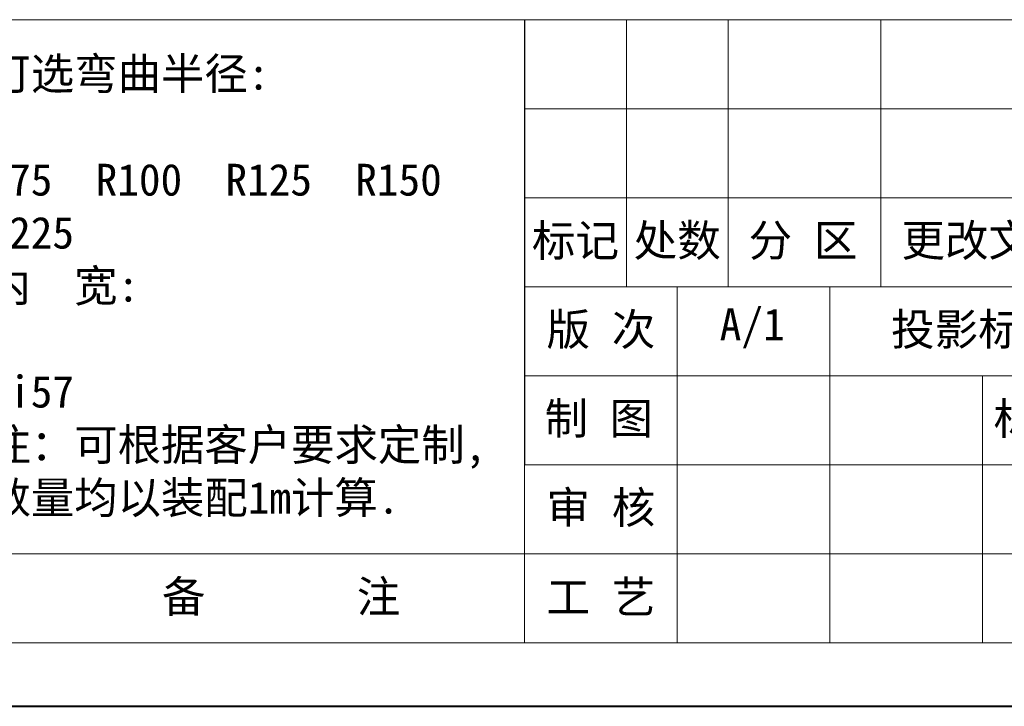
# Model space of a CAD drawing. Header units: millimetres. Extents: x 2471 to 3393, y -390 to 262.
# Tile 11 of 49: x 2900 to 3070, y -390 to -271. Entities that reach past the tile are written whole.
import ezdxf

# ---------------------------------------------------------------- set-up
doc = ezdxf.new("R2010")
doc.units = ezdxf.units.MM
doc.layers.add('标注线', color=7, linetype='Continuous', lineweight=15)
doc.styles.add('样式 6', font='仿宋_GB2312.ttf')

msp = doc.modelspace()

# ---------------------------------------------------------------- linework, layer by layer
at = {"color": 7, "lineweight": 13}
for p, q in [((2890.447, -271.116), (3382.341, -271.116)), ((2987.095, -378.711), (2987.095, -271.116)), ((2525.976, -378.711), (2987.095, -378.711)), ((2987.095, -378.711), (3382.341, -378.711))]:
    msp.add_line(p, q, dxfattribs=at)
at = {"color": 7}
msp.add_line((2987.095, -271.116), (2987.095, -347.97), dxfattribs=at)
at = {"color": 7, "lineweight": 15}
for p, q in [((3004.662, -271.116), (3004.662, -317.228)), ((3022.228, -271.116), (3022.228, -317.228)), ((3048.578, -271.116), (3048.578, -317.228)), ((2987.095, -286.487), (3145.194, -286.487)), ((2987.095, -301.858), (3145.194, -301.858)), ((2987.095, -317.228), (3145.194, -317.228)), ((3013.445, -317.228), (3013.445, -378.711)), ((3039.795, -317.228), (3039.795, -378.711)), ((2987.095, -332.599), (3248.397, -332.599)), ((3066.144, -332.599), (3066.144, -378.711)), ((2987.095, -347.97), (3145.194, -347.97)), ((2525.976, -363.34), (2987.095, -363.34)), ((2987.095, -363.34), (3145.194, -363.34))]:
    msp.add_line(p, q, dxfattribs=at)
at = {"color": 7, "lineweight": 40}
msp.add_line((2471.08, -389.69), (3393.32, -389.69), dxfattribs=at)

# ---------------------------------------------------------------- texts
at = {"layer": '标注线', "color": 7, "lineweight": 18, "style": '样式 6'}
for s, insert, char_height, width, attachment_point in [('{\\H1.389x;可选弯曲半径:\\P\\PR75  R100  R125  R150 \\PR225   \\P内  宽:\\P\\PBi57\\P注：可根据客户要求定制,\\P数量均以装配1m计算.}', (2894.373, -317.374), 3.95246, 118.75621, 4), ('标记', (2995.879, -309.543), 5.5127, 17.56647, 5), ('处数', (3013.445, -309.543), 5.5127, 17.56647, 5), ('分 区', (3035.167, -309.543), 5.5127, 25.69367, 5), ('更改文件号', (3070.947, -309.543), 5.5127, 45.46037, 5), ('版 次', (3000.27, -324.914), 5.5127, 26.34971, 5), ('A/1', (3026.392, -324.414), 5.5127, 17.56647, 5), ('投影标识', (3065.402, -324.914), 5.5127, 32.21829, 5), ('标准化', (3079.346, -340.284), 5.5127, 35.6324, 5), ('{\\H0.9943x;制 图}', (2999.91, -340.284), 5.51273, 25.62892, 5), ('审 核', (3000.27, -355.655), 5.5127, 26.34971, 5), ('工 艺', (3000.27, -371.026), 5.5127, 26.34971, 5), ('{\\H1.389x;备       注}', (2945.059, -371.026), 3.95246, 57.74898, 5), ('{\\H1.389x;备       注}', (2945.059, -371.026), 3.95246, 57.74898, 5)]:
    msp.add_mtext(s, dxfattribs=dict(at, insert=insert, char_height=char_height, width=width, attachment_point=attachment_point))

doc.saveas('drawing.dxf')
